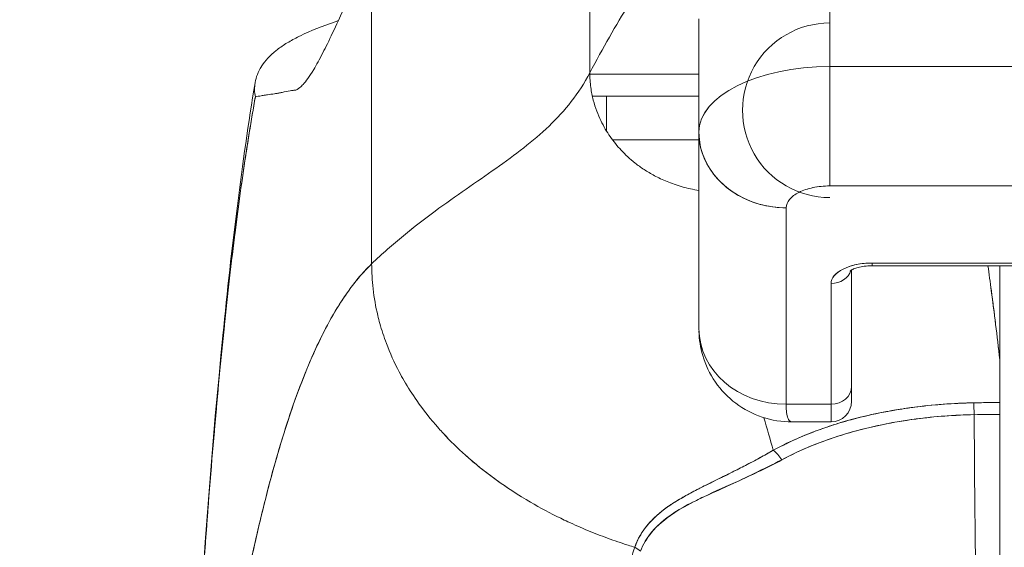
# Model space of a CAD drawing. Header units: inches. Extents: x 16 to 427, y 4 to 276.
# Tile 30 of 111: x 196.872 to 197.761, y 94.316 to 94.792. Entities that reach past the tile are written whole.
import ezdxf

# ---------------------------------------------------------------- set-up
doc = ezdxf.new("R2010")
doc.units = ezdxf.units.IN
doc.header["$LTSCALE"] = 26
doc.header["$MEASUREMENT"] = 0
doc.layers.get('0').update_dxf_attribs({"lineweight": 0})
doc.layers.add('Dimension (ANSI)', color=7, linetype='Continuous', lineweight=5)
doc.layers.add('Visible (ANSI)', color=7, linetype='Continuous', lineweight=5)
doc.styles.add('ROMANS', font='tahoma.ttf')
doc.dimstyles.new('Default (ANSI)', dxfattribs={"dimscale": 26, "dimtxt": 0.07, "dimasz": 0.07, "dimexe": 0.125, "dimexo": 0.0625, "dimgap": 0.031496, "dimtad": 0, "dimtih": 1, "dimtoh": 1, "dimrnd": 1e-08, "dimzin": 0, "dimdsep": 46, "dimtxsty": 'ROMANS', "dimblk": 'Filled-1', "dimcen": 0.09, "dimdle": 0.393701, "dimclrd": 256, "dimclre": 256, "dimclrt": 256, "dimadec": 0, "dimazin": 0, "dimtfac": 0.928571, "dimtofl": 0, "dimtmove": 0, "dimatfit": 3, "dimfxl": 1, "dimtolj": 1, "dimtzin": 0, "dimlwd": -1, "dimlwe": -1, "dimarcsym": 0})

# ---------------------------------------------------------------- blocks, each defined once
blk = doc.blocks.new('Filled-1')
at = {"color": 0}
for p, q in [((0, 0), (-1, 0.17857)), ((-1, 0.17857), (-1, -0.17857)), ((-1, 0), (0, 0)), ((-1, -0.17857), (0, 0))]:
    blk.add_line(p, q, dxfattribs=at)
at = {"color": 0, "flags": 128}
blk.add_lwpolyline([(-1, -0.17857), (0, 0), (-1, 0.17857), (-1, -0.17857)], dxfattribs=at)
at = {"color": 0}
blk.add_solid([(-1, -0.17857), (0, 0), (-1, 0.17857), (-1, -0.17857)], dxfattribs=at)
blk = doc.blocks.new('*D24')
at = {"layer": 'Defpoints', "color": 0, "transparency": 16777216}
for p in [(165.12896, 97.56906), (165.12896, 92.86605), (200.56646, 92.86605)]:
    blk.add_point(p, dxfattribs=at)
at = {"layer": 'Dimension (ANSI)', "transparency": 16777216}
for p, q in [((165.12896, 94.49105), (165.12896, 100.81906)), ((200.56646, 94.49105), (200.56646, 100.81906)), ((166.94896, 97.56906), (174.40474, 97.56906)), ((198.74646, 97.56906), (191.29069, 97.56906))]:
    blk.add_line(p, q, dxfattribs=at)
at = {"layer": 'Dimension (ANSI)', "transparency": 16777216, "xscale": 1.820000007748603, "yscale": 1.820000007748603, "zscale": 1.820000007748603, "rotation": 180}
blk.add_blockref('Filled-1', (165.12896, 97.56906), dxfattribs=at)
at = {"layer": 'Dimension (ANSI)', "transparency": 16777216, "xscale": 1.820000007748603, "yscale": 1.820000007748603, "zscale": 1.820000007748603}
blk.add_blockref('Filled-1', (200.56646, 97.56906), dxfattribs=at)
at = {"layer": 'Dimension (ANSI)', "transparency": 16777216, "insert": (182.84771, 97.56906), "char_height": 1.82, "attachment_point": 5, "style": 'ROMANS'}
blk.add_mtext('\\A1;\\fTahoma|b0|i0;\\H1.8200;35.44\\P\\fTahoma|b0|i0;\\H1.8200;DOOR WIDTH', dxfattribs=at)
blk = doc.blocks.new('*D25')
at = {"layer": 'Defpoints', "color": 0, "transparency": 16777216}
for p in [(201.25596, 97.56906), (200.56646, 92.86605), (201.25596, 91.78442)]:
    blk.add_point(p, dxfattribs=at)
at = {"layer": 'Dimension (ANSI)', "transparency": 16777216}
for p, q in [((200.56646, 94.49105), (200.56646, 100.81906)), ((201.25596, 93.40942), (201.25596, 100.81906)), ((198.74646, 97.56906), (196.92646, 97.56906)), ((203.07596, 97.56906), (204.89596, 97.56906))]:
    blk.add_line(p, q, dxfattribs=at)
at = {"layer": 'Dimension (ANSI)', "transparency": 16777216, "xscale": 1.820000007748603, "yscale": 1.820000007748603, "zscale": 1.820000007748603}
blk.add_blockref('Filled-1', (200.56646, 97.56906), dxfattribs=at)
at = {"layer": 'Dimension (ANSI)', "transparency": 16777216, "xscale": 1.820000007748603, "yscale": 1.820000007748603, "zscale": 1.820000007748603, "rotation": 180}
blk.add_blockref('Filled-1', (201.25596, 97.56906), dxfattribs=at)
at = {"layer": 'Dimension (ANSI)', "transparency": 16777216, "insert": (208.96984, 97.56906), "char_height": 1.82, "attachment_point": 5, "style": 'ROMANS'}
blk.add_mtext('\\A1;(0.69)', dxfattribs=at)

msp = doc.modelspace()

# ---------------------------------------------------------------- linework, layer by layer
at = {"layer": 'Visible (ANSI)'}
for p, q in [((197.38684, 94.74384), (197.38684, 95.1741)), ((197.38684, 95.1741), (197.38684, 94.74384)), ((197.18999, 94.57157), (197.18999, 94.85683)), ((197.18999, 94.85683), (197.18999, 94.57157)), ((197.60337, 94.74937), (197.60337, 94.85166)), ((197.60337, 94.85166), (197.60337, 94.74937)), ((197.48526, 94.7926), (197.48526, 94.69072)), ((197.48526, 94.69072), (197.48526, 94.7926)), ((197.60337, 94.74937), (198.15455, 94.74937)), ((197.60337, 94.74937), (197.60337, 94.64181)), ((198.15456, 94.74937), (197.60337, 94.74937)), ((197.38685, 94.74253), (197.48526, 94.74253)), ((197.48526, 94.74253), (197.38685, 94.74253)), ((197.38911, 94.72285), (197.48526, 94.72285)), ((197.40203, 94.72285), (197.40203, 94.69107)), ((197.5048, 94.72285), (197.5048, 94.72285)), ((197.48526, 94.51315), (197.48526, 94.68972)), ((197.48526, 94.68972), (197.48526, 94.51315)), ((197.60337, 94.64181), (198.15456, 94.64181)), ((198.15455, 94.64181), (197.60337, 94.64181)), ((197.57604, 94.63627), (197.57604, 94.63627)), ((197.564, 94.44496), (197.564, 94.62212)), ((197.564, 94.62212), (197.564, 94.44496)), ((197.83093, 94.57232), (197.64156, 94.57232)), ((197.64156, 94.57232), (197.64156, 94.56984)), ((197.64156, 94.57232), (197.83093, 94.57232)), ((197.64156, 94.56984), (197.64156, 94.57232)), ((197.64156, 94.56984), (197.83093, 94.56984)), ((197.75679, 94.48503), (197.75679, 94.56984)), ((197.75679, 94.56984), (197.75679, 94.48503)), ((197.75692, 94.48286), (197.75692, 94.56984)), ((197.75692, 94.56984), (197.75692, 94.48286)), ((197.62306, 94.46098), (197.62306, 94.56606)), ((197.62306, 94.56606), (197.62306, 94.46098)), ((197.60456, 94.55382), (197.60456, 94.44496)), ((197.60456, 94.44496), (197.60456, 94.55382)), ((197.75692, 94.48286), (197.75692, 94.44654)), ((197.62306, 94.44764), (197.62306, 94.46098)), ((197.564, 94.44496), (197.60456, 94.44496)), ((197.60456, 94.44496), (197.564, 94.44496)), ((197.60456, 94.42914), (197.60456, 94.44496)), ((197.60456, 94.44496), (197.60456, 94.42914)), ((197.74028, 94.44643), (197.74028, 94.44643)), ((197.75692, 94.07704), (197.75692, 94.43583)), ((197.60456, 94.42914), (197.56929, 94.42914)), ((197.52463, 94.3885), (197.52463, 94.38845)), ((197.52463, 94.38845), (197.52463, 94.3885)), ((197.50495, 94.36869), (197.50495, 94.36838))]:
    msp.add_line(p, q, dxfattribs=at)
for centre, radius, start, end in [((197.60337, 94.71), 0.07874, 89.99998, 269.99998), ((197.50495, 94.72285), 0.01969, 31.12103, 31.12769), ((197.60456, 94.44764), 0.0185, 270, 0)]:
    msp.add_arc(centre, radius, start, end, dxfattribs=at)
for centre, major_axis, ratio, start_param, end_param in [((197.60337, 94.69032), (-0.11811, 0), 0.5, 4.712389, 6.283185), ((197.6034, 94.6903), (-0.11814, 0), 0.500025, 4.712617, 6.28299), ((197.87898, 94.74248), (0.63976, -0.00006), 0.000044, 2.233749, 2.448509), ((197.87898, 94.74246), (0.63977, -0.00007), 0.000075, 2.114137, 2.114144), ((197.50495, 94.72285), (0, 0.01969), 0.00001, 1.565063, 1.565244), ((197.50495, 94.72285), (0, -0.01969), 0.00001, 4.706657, 4.706838), ((197.87897, 94.68343), (-0.58071, 0.00005), 0.000044, 5.457402, 5.660713), ((197.564, 94.69031), (-0.07874, 0), 0.866025, 0, 1.570796), ((197.64156, 94.55382), (-0.03701, 0), 0.5, 4.712389, 6.283185), ((197.60456, 94.56984), (0.0185, 0), 0.866025, 4.712389, 6.020454), ((197.60456, 94.56984), (0.0185, 0), 0.866025, 4.712389, 6.020454), ((197.564, 94.51315), (-0.07874, 0), 0.866025, 0, 1.570796), ((197.56401, 94.51315), (0.07873, 0), 0.866146, 3.141613, 4.712375), ((197.72565, 94.48142), (0.03114, 0.00369), 0.780421, 6.190907, 6.279533), ((197.71557, 94.4811), (0.04129, 0.00328), 0.67968, 6.229305, 6.306392), ((197.75665, 93.10173), (-0.00021, -1.68497), 0.000091, 2.494978, 2.531653), ((197.60456, 94.46098), (0.0185, 0), 0.866025, 4.712389, 6.283185), ((197.60456, 94.46098), (0.0185, 0), 0.866025, 4.712389, 6.283185), ((197.75694, 94.0013), (-0.73842, 0), 0.602969, 4.712418, 4.74441), ((197.7333, 94.43029), (-0.00038, 0.02008), 0.025247, 4.980533, 5.636212), ((197.7333, 94.43029), (0.00038, -0.02008), 0.025246, 1.838858, 2.494496), ((197.75692, 94.43052), (0, 0.02008), 0.00001, 0.646622, 1.30271), ((197.75692, 93.99329), (0.74112, 0), 0.597128, 1.570794, 1.602147), ((197.75692, 93.99329), (0.74133, 0), 0.596956, 1.570797, 1.602141), ((197.74431, 94.58183), (0, 0.55118), 0.02, 1.83929, 2.7281), ((197.74431, 94.58183), (0, -0.55118), 0.02, 4.980883, 5.869693), ((197.55233, 94.38799), (-0.00951, 0.01768), 0.499901, 4.830882, 5.460411), ((197.55233, 94.38799), (0.00951, -0.01768), 0.499899, 1.6893, 2.318827), ((197.41937, 94.30272), (0.01865, -0.00744), 0.769724, 1.130256, 1.447596)]:
    msp.add_ellipse(centre, major_axis=major_axis, ratio=ratio, start_param=start_param, end_param=end_param, dxfattribs=at)
for points, knots in [([(197.48526, 94.90483), (197.48526, 94.90483), (197.48446, 94.90359), (197.48296, 94.9013), (197.48146, 94.899), (197.47926, 94.89565), (197.47648, 94.89139), (197.4737, 94.88714), (197.47033, 94.88199), (197.46649, 94.87608), (197.46265, 94.87018), (197.45833, 94.86352), (197.45364, 94.85623), (197.44896, 94.84894), (197.44391, 94.84102), (197.4386, 94.83257), (197.43329, 94.82413), (197.42772, 94.81515), (197.42201, 94.80571), (197.4163, 94.79627), (197.41043, 94.78637), (197.40454, 94.77605), (197.39864, 94.76573), (197.3927, 94.755), (197.38684, 94.74384)], [0, 0, 0, 0, 0.125, 0.125, 0.125, 0.25, 0.25, 0.25, 0.375, 0.375, 0.375, 0.5, 0.5, 0.5, 0.625, 0.625, 0.625, 0.75, 0.75, 0.75, 0.875, 0.875, 0.875, 1, 1, 1, 1]), ([(197.12053, 94.72808), (197.12199, 94.72819), (197.12358, 94.72906), (197.1253, 94.73053), (197.12621, 94.7313), (197.12715, 94.73224), (197.12812, 94.73331), (197.12948, 94.73481), (197.1309, 94.73659), (197.13241, 94.73868), (197.13405, 94.74097), (197.13579, 94.74364), (197.13767, 94.74676), (197.14018, 94.75094), (197.14292, 94.75591), (197.14598, 94.76185), (197.14729, 94.7644), (197.14865, 94.76712), (197.15009, 94.77003), (197.15308, 94.7761), (197.15635, 94.78299), (197.15998, 94.79086), (197.16124, 94.79358), (197.16254, 94.79642), (197.16389, 94.79938), (197.16486, 94.80153), (197.16587, 94.80375), (197.1669, 94.80603), (197.16932, 94.8114), (197.17189, 94.81714), (197.17461, 94.8232), (197.17637, 94.82711), (197.17819, 94.83114), (197.18007, 94.8353), (197.18319, 94.84217), (197.18649, 94.84937), (197.18999, 94.85683)], [0, 0, 0, 0, 0.13127, 0.13127, 0.13127, 0.2, 0.2, 0.2, 0.295706, 0.295706, 0.295706, 0.4, 0.4, 0.4, 0.539952, 0.539952, 0.539952, 0.6, 0.6, 0.6, 0.725303, 0.725303, 0.725303, 0.768562, 0.768562, 0.768562, 0.8, 0.8, 0.8, 0.873831, 0.873831, 0.873831, 0.921366, 0.921366, 0.921366, 1, 1, 1, 1]), ([(197.15993, 94.79076), (197.15901, 94.79046), (197.15809, 94.79015), (197.15718, 94.78985), (197.14543, 94.78593), (197.13485, 94.78172), (197.12565, 94.77722), (197.12474, 94.77678), (197.12385, 94.77633), (197.12297, 94.77588), (197.11929, 94.77401), (197.11585, 94.77209), (197.11267, 94.77011), (197.1094, 94.76808), (197.1064, 94.76599), (197.10369, 94.76384), (197.09816, 94.75944), (197.09385, 94.75478), (197.09074, 94.74995), (197.09067, 94.74983), (197.09059, 94.74971), (197.09052, 94.74959), (197.08751, 94.74481), (197.08568, 94.73985), (197.08485, 94.73509), (197.08405, 94.73051), (197.0842, 94.72612), (197.08509, 94.7223)], [0.7009257, 0.7009257, 0.7009257, 0.7009257, 0.7059933, 0.7059933, 0.7059933, 0.7713333, 0.7713333, 0.7713333, 0.7777778, 0.7777778, 0.7777778, 0.804681, 0.804681, 0.804681, 0.8323648, 0.8323648, 0.8323648, 0.8888889, 0.8888889, 0.8888889, 0.8902659, 0.8902659, 0.8902659, 0.9461063, 0.9461063, 0.9461063, 1, 1, 1, 1]), ([(197.38684, 94.74384), (197.38189, 94.73441), (197.37628, 94.72585), (197.37012, 94.71793), (197.36396, 94.71), (197.35723, 94.7027), (197.35004, 94.69581), (197.34285, 94.68892), (197.3352, 94.68244), (197.32716, 94.67614), (197.31913, 94.66984), (197.31072, 94.66373), (197.30203, 94.6576), (197.29334, 94.65147), (197.28436, 94.64532), (197.2752, 94.63895), (197.26603, 94.63259), (197.25667, 94.62602), (197.24721, 94.61906), (197.23775, 94.61211), (197.22819, 94.60477), (197.21862, 94.5969), (197.20906, 94.58903), (197.19948, 94.58063), (197.18999, 94.57157)], [0, 0, 0, 0, 0.125, 0.125, 0.125, 0.25, 0.25, 0.25, 0.375, 0.375, 0.375, 0.5, 0.5, 0.5, 0.625, 0.625, 0.625, 0.75, 0.75, 0.75, 0.875001, 0.875001, 0.875001, 1, 1, 1, 1]), ([(197.18999, 94.57157), (197.19948, 94.58063), (197.20905, 94.58903), (197.21861, 94.59689), (197.22818, 94.60476), (197.23774, 94.6121), (197.2472, 94.61906), (197.25666, 94.62601), (197.26602, 94.63259), (197.27519, 94.63895), (197.28436, 94.64531), (197.29333, 94.65146), (197.30203, 94.6576), (197.31072, 94.66373), (197.31913, 94.66984), (197.32716, 94.67614), (197.33519, 94.68244), (197.34285, 94.68892), (197.35004, 94.69581), (197.35723, 94.7027), (197.36395, 94.71), (197.37012, 94.71793), (197.37628, 94.72585), (197.38189, 94.73441), (197.38684, 94.74384)], [0, 0, 0, 0, 0.124961, 0.124961, 0.124961, 0.249967, 0.249967, 0.249967, 0.374972, 0.374972, 0.374972, 0.499978, 0.499978, 0.499978, 0.624983, 0.624983, 0.624983, 0.749989, 0.749989, 0.749989, 0.874994, 0.874994, 0.874994, 1, 1, 1, 1]), ([(197.38684, 94.74384), (197.38684, 94.73915), (197.38716, 94.73477), (197.38772, 94.73067), (197.38827, 94.72658), (197.38906, 94.72277), (197.38997, 94.71922), (197.39089, 94.71568), (197.39194, 94.71239), (197.39308, 94.70931), (197.39423, 94.70624), (197.39546, 94.70338), (197.39676, 94.70069), (197.39805, 94.698), (197.3994, 94.69548), (197.40081, 94.69309), (197.40221, 94.6907), (197.40367, 94.68843), (197.40519, 94.68625), (197.40671, 94.68407), (197.40828, 94.68198), (197.40993, 94.67994), (197.41158, 94.6779), (197.41332, 94.67592), (197.41515, 94.67396), (197.41699, 94.672), (197.41894, 94.67007), (197.42103, 94.66814), (197.42312, 94.66622), (197.42536, 94.66431), (197.4278, 94.66239), (197.42901, 94.66144), (197.43028, 94.66048), (197.4316, 94.65952), (197.43292, 94.65857), (197.4343, 94.65762), (197.43574, 94.65667), (197.43718, 94.65572), (197.43869, 94.65478), (197.44026, 94.65384), (197.44183, 94.6529), (197.44348, 94.65197), (197.4452, 94.65105), (197.44692, 94.65013), (197.44872, 94.64922), (197.45061, 94.64833), (197.45249, 94.64744), (197.45446, 94.64656), (197.45653, 94.64572), (197.45859, 94.64487), (197.46075, 94.64406), (197.463, 94.64328), (197.46526, 94.6425), (197.46762, 94.64176), (197.47008, 94.64107), (197.47255, 94.64037), (197.47512, 94.63973), (197.47781, 94.63915), (197.48021, 94.63863), (197.48269, 94.63817), (197.48526, 94.63777)], [0, 0, 0, 0, 0.0625, 0.0625, 0.0625, 0.125, 0.125, 0.125, 0.1875, 0.1875, 0.1875, 0.25, 0.25, 0.25, 0.3125, 0.3125, 0.3125, 0.375, 0.375, 0.375, 0.4375, 0.4375, 0.4375, 0.5, 0.5, 0.5, 0.5625, 0.5625, 0.5625, 0.625, 0.625, 0.625, 0.65625, 0.65625, 0.65625, 0.6875, 0.6875, 0.6875, 0.71875, 0.71875, 0.71875, 0.75, 0.75, 0.75, 0.78125, 0.78125, 0.78125, 0.8125, 0.8125, 0.8125, 0.84375, 0.84375, 0.84375, 0.875, 0.875, 0.875, 0.90625, 0.90625, 0.90625, 0.9341736, 0.9341736, 0.9341736, 0.9341736]), ([(197.01557, 93.86899), (197.02474, 94.09801), (197.03679, 94.31651), (197.06368, 94.58708), (197.07292, 94.66297), (197.0848, 94.7348)], [0, 0, 0, 0, 1.849259, 1.849259, 2.628416, 2.628416, 2.628416, 2.628416]), ([(197.08509, 94.7223), (197.08668, 94.72246), (197.08844, 94.72278), (197.09039, 94.72313), (197.09147, 94.72332), (197.0926, 94.72352), (197.09378, 94.7237), (197.09395, 94.72372), (197.09411, 94.72375), (197.09428, 94.72377), (197.09488, 94.72386), (197.0955, 94.72394), (197.09614, 94.72402), (197.09805, 94.72427), (197.10011, 94.72453), (197.10233, 94.72489), (197.10332, 94.72505), (197.10433, 94.72523), (197.10539, 94.72543), (197.10565, 94.72548), (197.10591, 94.72553), (197.10617, 94.72558), (197.10713, 94.72577), (197.10811, 94.72597), (197.10912, 94.72618), (197.11145, 94.72667), (197.11392, 94.72719), (197.11654, 94.72759), (197.11736, 94.72772), (197.11821, 94.72783), (197.11906, 94.72793), (197.11955, 94.72799), (197.12004, 94.72804), (197.12053, 94.72808)], [0, 0, 0, 0, 0.215172, 0.215172, 0.215172, 0.333333, 0.333333, 0.333333, 0.349511, 0.349511, 0.349511, 0.409038, 0.409038, 0.409038, 0.587512, 0.587512, 0.587512, 0.666667, 0.666667, 0.666667, 0.686219, 0.686219, 0.686219, 0.756792, 0.756792, 0.756792, 0.91937, 0.91937, 0.91937, 0.970836, 0.970836, 0.970836, 1, 1, 1, 1]), ([(197.01557, 93.86898), (197.0176, 93.9198), (197.01974, 93.9686), (197.02198, 94.01538), (197.02421, 94.06216), (197.02655, 94.10691), (197.02898, 94.14966), (197.03142, 94.19241), (197.03395, 94.23316), (197.03659, 94.27193), (197.03923, 94.3107), (197.04196, 94.34751), (197.0448, 94.3824), (197.04763, 94.41728), (197.05057, 94.45026), (197.0536, 94.48138), (197.05664, 94.51251), (197.05977, 94.54179), (197.063, 94.5693), (197.06624, 94.59682), (197.06957, 94.62257), (197.07301, 94.64664), (197.07644, 94.67072), (197.07998, 94.69312), (197.08361, 94.71393), (197.0841, 94.71675), (197.08459, 94.71954), (197.08509, 94.7223)], [0, 0, 0, 0, 0.122921, 0.122921, 0.122921, 0.245842, 0.245842, 0.245842, 0.368763, 0.368763, 0.368763, 0.491684, 0.491684, 0.491684, 0.614605, 0.614605, 0.614605, 0.737526, 0.737526, 0.737526, 0.860447, 0.860447, 0.860447, 0.983368, 0.983368, 0.983368, 1, 1, 1, 1]), ([(197.08509, 94.7223), (197.0813, 94.70121), (197.07762, 94.67845), (197.07405, 94.6539), (197.07048, 94.62935), (197.06701, 94.60302), (197.06366, 94.57481), (197.0603, 94.5466), (197.05705, 94.51651), (197.0539, 94.48445), (197.05076, 94.45239), (197.04772, 94.41835), (197.04479, 94.38227), (197.04185, 94.34618), (197.03903, 94.30805), (197.03631, 94.26781), (197.03359, 94.22757), (197.03098, 94.18522), (197.02848, 94.14072), (197.02597, 94.09623), (197.02358, 94.04958), (197.02128, 94.00077), (197.0193, 93.95846), (197.01739, 93.91453), (197.01557, 93.86898)], [0, 0, 0, 0, 0.127116, 0.127116, 0.127116, 0.254233, 0.254233, 0.254233, 0.381349, 0.381349, 0.381349, 0.508466, 0.508466, 0.508466, 0.635582, 0.635582, 0.635582, 0.762699, 0.762699, 0.762699, 0.889815, 0.889815, 0.889815, 1, 1, 1, 1]), ([(197.39615, 94.72285), (197.39669, 94.72285), (197.39722, 94.72284), (197.39772, 94.72285), (197.39772, 94.72285), (197.39773, 94.72285), (197.39774, 94.72285)], [0.5664779, 0.5664779, 0.5664779, 0.5664779, 0.6666667, 0.6666667, 0.6666667, 0.6683871, 0.6683871, 0.6683871, 0.6683871]), ([(197.564, 94.62212), (197.55575, 94.62212), (197.54749, 94.62326), (197.53965, 94.62547), (197.53181, 94.62768), (197.52437, 94.63096), (197.5177, 94.63516), (197.51103, 94.63936), (197.50513, 94.64447), (197.50029, 94.65025), (197.49544, 94.65602), (197.49166, 94.66246), (197.48911, 94.66925), (197.48657, 94.67603), (197.48526, 94.68317), (197.48526, 94.69032)], [0, 0, 0, 0, 0.2, 0.2, 0.2, 0.4, 0.4, 0.4, 0.6, 0.6, 0.6, 0.8, 0.8, 0.8, 1, 1, 1, 1]), ([(197.564, 94.62212), (197.56411, 94.62485), (197.56509, 94.62736), (197.56705, 94.6297), (197.569, 94.63204), (197.57192, 94.63422), (197.57556, 94.63604), (197.5792, 94.63786), (197.58356, 94.63932), (197.58824, 94.64029), (197.59293, 94.64127), (197.59792, 94.64176), (197.60337, 94.64181)], [0, 0, 0, 0, 0.25, 0.25, 0.25, 0.5, 0.5, 0.5, 0.75, 0.75, 0.75, 1, 1, 1, 1]), ([(197.60337, 94.64181), (197.59815, 94.64181), (197.59297, 94.64128), (197.58822, 94.64029), (197.58348, 94.6393), (197.57918, 94.63784), (197.57557, 94.63604), (197.57196, 94.63424), (197.56904, 94.63208), (197.56706, 94.62971), (197.56507, 94.62733), (197.56401, 94.62474), (197.564, 94.62212)], [0, 0, 0, 0, 0.25, 0.25, 0.25, 0.5, 0.5, 0.5, 0.75, 0.75, 0.75, 1, 1, 1, 1]), ([(197.18999, 94.57157), (197.18522, 94.56701), (197.18052, 94.56188), (197.17589, 94.55615), (197.17126, 94.55042), (197.1667, 94.54408), (197.16222, 94.53712), (197.15774, 94.53016), (197.15332, 94.52257), (197.14898, 94.51433), (197.14464, 94.50609), (197.14037, 94.49721), (197.13618, 94.48765), (197.13198, 94.47809), (197.12786, 94.46787), (197.1238, 94.45695), (197.11975, 94.44603), (197.11577, 94.43443), (197.11186, 94.42212), (197.10795, 94.40981), (197.10412, 94.39679), (197.10035, 94.38306), (197.09659, 94.36932), (197.09289, 94.35487), (197.08927, 94.33968), (197.08565, 94.3245), (197.0821, 94.30859), (197.07862, 94.29193), (197.07515, 94.27528), (197.07174, 94.2579), (197.06841, 94.23977), (197.06508, 94.22164), (197.06181, 94.20277), (197.05863, 94.18316), (197.05544, 94.16356), (197.05232, 94.14321), (197.04927, 94.12213), (197.04623, 94.10105), (197.04326, 94.07924), (197.04035, 94.0567), (197.03745, 94.03417), (197.03462, 94.01091), (197.03187, 93.98695), (197.02911, 93.96298), (197.02642, 93.93831), (197.02381, 93.91296), (197.02234, 93.89873), (197.0209, 93.88428), (197.01948, 93.86962)], [0, 0, 0, 0, 0.06426, 0.06426, 0.06426, 0.128523, 0.128523, 0.128523, 0.192785, 0.192785, 0.192785, 0.257047, 0.257047, 0.257047, 0.321309, 0.321309, 0.321309, 0.385571, 0.385571, 0.385571, 0.449834, 0.449834, 0.449834, 0.514096, 0.514096, 0.514096, 0.578358, 0.578358, 0.578358, 0.64262, 0.64262, 0.64262, 0.706882, 0.706882, 0.706882, 0.771145, 0.771145, 0.771145, 0.835407, 0.835407, 0.835407, 0.899669, 0.899669, 0.899669, 0.963931, 0.963931, 0.963931, 1, 1, 1, 1]), ([(197.01948, 93.86962), (197.0244, 93.92042), (197.0296, 93.96868), (197.03507, 94.01424), (197.04055, 94.0598), (197.04629, 94.10265), (197.05231, 94.14272), (197.05832, 94.18278), (197.06461, 94.22006), (197.07117, 94.25453), (197.07773, 94.289), (197.08456, 94.32068), (197.09167, 94.34959), (197.09878, 94.3785), (197.10615, 94.40466), (197.1138, 94.42816), (197.12145, 94.45165), (197.12937, 94.47248), (197.13757, 94.49079), (197.14576, 94.50909), (197.15423, 94.52487), (197.16297, 94.53827), (197.1717, 94.55168), (197.18071, 94.56271), (197.18999, 94.57157)], [0, 0, 0, 0, 0.125007, 0.125007, 0.125007, 0.250015, 0.250015, 0.250015, 0.375022, 0.375022, 0.375022, 0.50003, 0.50003, 0.50003, 0.625037, 0.625037, 0.625037, 0.750045, 0.750045, 0.750045, 0.875052, 0.875052, 0.875052, 1, 1, 1, 1]), ([(197.18999, 94.57157), (197.18999, 94.56423), (197.19041, 94.55669), (197.19128, 94.54909), (197.19219, 94.5411), (197.19361, 94.53304), (197.19552, 94.52505), (197.1961, 94.52266), (197.19671, 94.52028), (197.19737, 94.51791), (197.19906, 94.51184), (197.20103, 94.50583), (197.20326, 94.49989), (197.20655, 94.49116), (197.21042, 94.48258), (197.21487, 94.47416), (197.21629, 94.47148), (197.21777, 94.46881), (197.2193, 94.46616), (197.22278, 94.46015), (197.22655, 94.45423), (197.23061, 94.44842), (197.23663, 94.43978), (197.24328, 94.43137), (197.25052, 94.42324), (197.2519, 94.4217), (197.2533, 94.42016), (197.25472, 94.41863), (197.26093, 94.41196), (197.26753, 94.40549), (197.27452, 94.39923), (197.27885, 94.39535), (197.28333, 94.39154), (197.28795, 94.38782), (197.29257, 94.38411), (197.29733, 94.38047), (197.30224, 94.37693), (197.30717, 94.37337), (197.31224, 94.36989), (197.31744, 94.36652), (197.32262, 94.36316), (197.32793, 94.35989), (197.33336, 94.35673), (197.34211, 94.35163), (197.35118, 94.34679), (197.36055, 94.34222), (197.36274, 94.34116), (197.36493, 94.34011), (197.36715, 94.33908), (197.37295, 94.33638), (197.37885, 94.33378), (197.38484, 94.3313), (197.39079, 94.32884), (197.39683, 94.32649), (197.40293, 94.32426), (197.409, 94.32203), (197.41514, 94.31993), (197.42133, 94.31794), (197.42333, 94.3173), (197.42534, 94.31667), (197.42735, 94.31606)], [0, 0, 0, 0, 0.070424, 0.070424, 0.070424, 0.144534, 0.144534, 0.144534, 0.166667, 0.166667, 0.166667, 0.223343, 0.223343, 0.223343, 0.306734, 0.306734, 0.306734, 0.333333, 0.333333, 0.333333, 0.393545, 0.393545, 0.393545, 0.482972, 0.482972, 0.482972, 0.5, 0.5, 0.5, 0.574383, 0.574383, 0.574383, 0.620537, 0.620537, 0.620537, 0.666667, 0.666667, 0.666667, 0.713018, 0.713018, 0.713018, 0.759127, 0.759127, 0.759127, 0.833333, 0.833333, 0.833333, 0.850626, 0.850626, 0.850626, 0.895889, 0.895889, 0.895889, 0.940848, 0.940848, 0.940848, 0.985537, 0.985537, 0.985537, 1, 1, 1, 1]), ([(197.42735, 94.31606), (197.42534, 94.31667), (197.42333, 94.3173), (197.42133, 94.31794), (197.41514, 94.31993), (197.409, 94.32204), (197.40293, 94.32426), (197.39683, 94.32649), (197.39079, 94.32884), (197.38484, 94.3313), (197.37885, 94.33378), (197.37295, 94.33638), (197.36715, 94.33908), (197.36493, 94.34011), (197.36273, 94.34116), (197.36054, 94.34223), (197.35118, 94.34679), (197.34211, 94.35163), (197.33336, 94.35673), (197.32248, 94.36307), (197.3121, 94.36981), (197.30228, 94.3769), (197.29245, 94.384), (197.2832, 94.39145), (197.27452, 94.39923), (197.26754, 94.40549), (197.26093, 94.41195), (197.25473, 94.41862), (197.2533, 94.42015), (197.2519, 94.42169), (197.25052, 94.42324), (197.24328, 94.43137), (197.23663, 94.43978), (197.23061, 94.44842), (197.22655, 94.45423), (197.22278, 94.46015), (197.21931, 94.46615), (197.21777, 94.46881), (197.21629, 94.47148), (197.21487, 94.47416), (197.21042, 94.48258), (197.20656, 94.49116), (197.20326, 94.49989), (197.20103, 94.50581), (197.19907, 94.5118), (197.19739, 94.51786), (197.19672, 94.52025), (197.1961, 94.52265), (197.19552, 94.52505), (197.19361, 94.53304), (197.19219, 94.5411), (197.19128, 94.54909), (197.19041, 94.55669), (197.18999, 94.56422), (197.18999, 94.57157)], [0, 0, 0, 0, 0.014459, 0.014459, 0.014459, 0.059137, 0.059137, 0.059137, 0.104088, 0.104088, 0.104088, 0.149345, 0.149345, 0.149345, 0.166667, 0.166667, 0.166667, 0.24084, 0.24084, 0.24084, 0.33319, 0.33319, 0.33319, 0.425633, 0.425633, 0.425633, 0.5, 0.5, 0.5, 0.517058, 0.517058, 0.517058, 0.606462, 0.606462, 0.606462, 0.666667, 0.666667, 0.666667, 0.693307, 0.693307, 0.693307, 0.776791, 0.776791, 0.776791, 0.833333, 0.833333, 0.833333, 0.855634, 0.855634, 0.855634, 0.929684, 0.929684, 0.929684, 1, 1, 1, 1]), ([(197.64156, 94.57232), (197.6365, 94.57229), (197.63184, 94.57183), (197.62742, 94.57092), (197.62301, 94.57), (197.61885, 94.56863), (197.61539, 94.5669), (197.61193, 94.56517), (197.60919, 94.56309), (197.60736, 94.56088), (197.60553, 94.55867), (197.60462, 94.55635), (197.60456, 94.55382)], [0, 0, 0, 0, 0.25, 0.25, 0.25, 0.5, 0.5, 0.5, 0.75, 0.75, 0.75, 1, 1, 1, 1]), ([(197.62155, 94.56503), (197.62155, 94.56503), (197.62156, 94.56505), (197.62172, 94.56519), (197.62204, 94.56545), (197.62313, 94.56611), (197.62392, 94.56653), (197.62602, 94.56741), (197.62737, 94.56788), (197.63058, 94.56873), (197.63248, 94.56911), (197.63665, 94.56967), (197.63894, 94.56983), (197.64134, 94.56984), (197.64145, 94.56984), (197.64156, 94.56984)], [3.601073, 3.601073, 3.601073, 3.601073, 3.653683, 3.653683, 3.828025, 3.828025, 4.013889, 4.013889, 4.222184, 4.222184, 4.453581, 4.453581, 4.701575, 4.701575, 4.713492, 4.713492, 4.713492, 4.713492]), ([(197.74608, 94.56984), (197.7471, 94.56252), (197.74813, 94.55502), (197.74914, 94.54736), (197.74983, 94.54219), (197.75052, 94.53695), (197.75119, 94.53164), (197.75181, 94.52682), (197.75242, 94.52193), (197.75303, 94.51699), (197.75431, 94.5066), (197.75557, 94.49594), (197.75679, 94.48503)], [0.0738382, 0.0738382, 0.0738382, 0.0738382, 0.3333333, 0.3333333, 0.3333333, 0.5081485, 0.5081485, 0.5081485, 0.6666667, 0.6666667, 0.6666667, 1, 1, 1, 1]), ([(197.74609, 94.56984), (197.74712, 94.56252), (197.74814, 94.55504), (197.74915, 94.54738), (197.75045, 94.53755), (197.75174, 94.52743), (197.75301, 94.51704), (197.75429, 94.50665), (197.75555, 94.49598), (197.75679, 94.48503)], [0.073882, 0.073882, 0.073882, 0.073882, 0.3333333, 0.3333333, 0.3333333, 0.6666667, 0.6666667, 0.6666667, 1, 1, 1, 1]), ([(197.56928, 94.42914), (197.56027, 94.42913), (197.55103, 94.43056), (197.53388, 94.43623), (197.52572, 94.44048), (197.51146, 94.45118), (197.50516, 94.45774), (197.49507, 94.47233), (197.49117, 94.48055), (197.48663, 94.49612), (197.48551, 94.50348), (197.48531, 94.51077)], [0, 0, 0, 0, 0.0703714, 0.0703714, 0.1392192, 0.1392192, 0.2073466, 0.2073466, 0.2755269, 0.2755269, 0.3320366, 0.3320366, 0.3320366, 0.3320366]), ([(197.62306, 94.46098), (197.62306, 94.45567), (197.62306, 94.45196), (197.62306, 94.44982), (197.62306, 94.44839), (197.62306, 94.44766), (197.62306, 94.44765)], [0, 0, 0, 0, 0.2, 0.2, 0.2, 0.3335931, 0.3335931, 0.3335931, 0.3335931]), ([(197.7333, 94.44631), (197.73054, 94.44626), (197.72778, 94.44618), (197.72503, 94.44608), (197.70876, 94.44549), (197.69269, 94.44413), (197.67689, 94.44198), (197.674, 94.44159), (197.67111, 94.44116), (197.66824, 94.44072), (197.656, 94.43882), (197.64391, 94.43643), (197.63218, 94.43357), (197.62357, 94.43147), (197.61515, 94.42911), (197.60698, 94.42649), (197.60152, 94.42475), (197.59617, 94.42288), (197.59092, 94.4209), (197.57761, 94.41588), (197.5649, 94.41011), (197.55234, 94.4035)], [0, 0, 0, 0, 0.041691, 0.041691, 0.041691, 0.288189, 0.288189, 0.288189, 0.333333, 0.333333, 0.333333, 0.525455, 0.525455, 0.525455, 0.666667, 0.666667, 0.666667, 0.761007, 0.761007, 0.761007, 1, 1, 1, 1]), ([(197.7333, 94.44631), (197.71472, 94.44595), (197.69635, 94.44457), (197.67846, 94.44219), (197.67454, 94.44167), (197.67063, 94.4411), (197.66676, 94.44049), (197.64712, 94.43736), (197.62817, 94.43302), (197.6104, 94.42756), (197.60868, 94.42703), (197.60697, 94.42649), (197.60527, 94.42595), (197.58603, 94.41973), (197.56825, 94.41218), (197.55234, 94.4035)], [0, 0, 0, 0, 0.27332, 0.27332, 0.27332, 0.333333, 0.333333, 0.333333, 0.637277, 0.637277, 0.637277, 0.666667, 0.666667, 0.666667, 1, 1, 1, 1]), ([(197.56929, 94.42914), (197.56919, 94.42914), (197.5691, 94.42914), (197.56901, 94.42915), (197.56735, 94.42929), (197.56612, 94.43074), (197.56528, 94.43341), (197.56445, 94.43608), (197.56402, 94.43998), (197.564, 94.44496)], [0.6573939, 0.6573939, 0.6573939, 0.6573939, 0.6666667, 0.6666667, 0.6666667, 0.8333333, 0.8333333, 0.8333333, 0.9999881, 0.9999881, 0.9999881, 0.9999881]), ([(197.564, 94.44496), (197.564, 94.44291), (197.56408, 94.44099), (197.56423, 94.43927), (197.56444, 94.43698), (197.56479, 94.43503), (197.56527, 94.43349), (197.56553, 94.43263), (197.56583, 94.4319), (197.56617, 94.43129), (197.56692, 94.42997), (197.56784, 94.42926), (197.56897, 94.42915), (197.56907, 94.42914), (197.56918, 94.42913), (197.56928, 94.42914)], [0.0000479, 0.0000479, 0.0000479, 0.0000479, 0.0715294, 0.0715294, 0.0715294, 0.1666667, 0.1666667, 0.1666667, 0.2191087, 0.2191087, 0.2191087, 0.3333333, 0.3333333, 0.3333333, 0.3436625, 0.3436625, 0.3436625, 0.3436625]), ([(197.75692, 94.44654), (197.75525, 94.44654), (197.75359, 94.44654), (197.75193, 94.44653), (197.74572, 94.4465), (197.73951, 94.44643), (197.7333, 94.44631)], [0, 0, 0, 0, 0.211211, 0.211211, 0.211211, 1, 1, 1, 1]), ([(197.75692, 94.44654), (197.75692, 94.44564), (197.75692, 94.44464), (197.75692, 94.44355), (197.75692, 94.44246), (197.75692, 94.44127), (197.75692, 94.43999), (197.75692, 94.4387), (197.75692, 94.43732), (197.75692, 94.43583)], [0, 0, 0, 0, 0.333333, 0.333333, 0.333333, 0.666667, 0.666667, 0.666667, 1, 1, 1, 1]), ([(197.55998, 94.3948), (197.57691, 94.40396), (197.59572, 94.41164), (197.61571, 94.41774), (197.63645, 94.42407), (197.65844, 94.42871), (197.68104, 94.43169), (197.69834, 94.43397), (197.716, 94.43528), (197.73369, 94.43562)], [0, 0, 0, 0, 0.353142, 0.353142, 0.353142, 0.719555, 0.719555, 0.719555, 1, 1, 1, 1]), ([(197.55998, 94.3948), (197.57534, 94.40314), (197.59229, 94.41027), (197.61072, 94.41618), (197.62915, 94.42208), (197.64906, 94.42678), (197.66971, 94.43005), (197.69037, 94.43332), (197.71176, 94.43515), (197.73369, 94.43562)], [0, 0, 0, 0, 0.333333, 0.333333, 0.333333, 0.666667, 0.666667, 0.666667, 1, 1, 1, 1]), ([(197.75692, 94.43583), (197.75692, 94.40426), (197.75692, 94.37392), (197.75692, 94.34452), (197.75692, 94.31511), (197.75692, 94.28664), (197.75692, 94.25998), (197.75692, 94.23331), (197.75692, 94.20846), (197.75692, 94.18565), (197.75692, 94.16283), (197.75692, 94.14207), (197.75692, 94.1239), (197.75692, 94.10574), (197.75692, 94.09017), (197.75692, 94.07702)], [0, 0, 0, 0, 0.2, 0.2, 0.2, 0.4, 0.4, 0.4, 0.6, 0.6, 0.6, 0.8, 0.8, 0.8, 1, 1, 1, 1]), ([(197.55234, 94.4035), (197.54826, 94.40116), (197.54424, 94.39892), (197.54029, 94.39677), (197.53586, 94.39436), (197.53151, 94.39206), (197.52725, 94.38986), (197.52322, 94.38776), (197.51927, 94.38576), (197.51543, 94.38383), (197.515, 94.38362), (197.51458, 94.3834), (197.51415, 94.38319), (197.50951, 94.38087), (197.50501, 94.37866), (197.50067, 94.37653), (197.49584, 94.37415), (197.49121, 94.37186), (197.48678, 94.36962), (197.48574, 94.3691), (197.48472, 94.36858), (197.48371, 94.36806), (197.4797, 94.36601), (197.47587, 94.36398), (197.47223, 94.36193), (197.47015, 94.36077), (197.46813, 94.3596), (197.46618, 94.35842), (197.46334, 94.35671), (197.46063, 94.35498), (197.45807, 94.3532), (197.45759, 94.35287), (197.45712, 94.35253), (197.45665, 94.3522), (197.45, 94.34745), (197.44435, 94.34239), (197.43958, 94.33681), (197.43947, 94.33668), (197.43936, 94.33655), (197.43925, 94.33643), (197.43408, 94.3303), (197.42996, 94.32356), (197.42735, 94.31606)], [0, 0, 0, 0, 0.062727, 0.062727, 0.062727, 0.133158, 0.133158, 0.133158, 0.2, 0.2, 0.2, 0.2074, 0.2074, 0.2074, 0.288525, 0.288525, 0.288525, 0.378924, 0.378924, 0.378924, 0.4, 0.4, 0.4, 0.483407, 0.483407, 0.483407, 0.530937, 0.530937, 0.530937, 0.6, 0.6, 0.6, 0.612912, 0.612912, 0.612912, 0.795849, 0.795849, 0.795849, 0.8, 0.8, 0.8, 1, 1, 1, 1]), ([(197.55234, 94.4035), (197.53959, 94.39609), (197.52735, 94.38975), (197.51594, 94.38406), (197.51275, 94.38247), (197.50962, 94.38093), (197.50656, 94.37943), (197.49862, 94.37554), (197.49116, 94.37191), (197.48419, 94.36834), (197.47886, 94.36562), (197.47382, 94.36293), (197.46913, 94.36018), (197.46481, 94.35765), (197.46076, 94.35509), (197.45701, 94.35243), (197.45136, 94.34842), (197.44641, 94.34419), (197.44221, 94.33974), (197.4404, 94.33783), (197.43873, 94.33587), (197.4372, 94.33387), (197.43283, 94.32817), (197.42959, 94.32216), (197.42735, 94.31606)], [0, 0, 0, 0, 0.195442, 0.195442, 0.195442, 0.25, 0.25, 0.25, 0.391676, 0.391676, 0.391676, 0.5, 0.5, 0.5, 0.599609, 0.599609, 0.599609, 0.75, 0.75, 0.75, 0.814803, 0.814803, 0.814803, 1, 1, 1, 1]), ([(197.43251, 94.31253), (197.43492, 94.31866), (197.43834, 94.32424), (197.44253, 94.32931), (197.44796, 94.33586), (197.45469, 94.34155), (197.46235, 94.34663), (197.46869, 94.35083), (197.47568, 94.35462), (197.48305, 94.35838), (197.48521, 94.35948), (197.48741, 94.36056), (197.48964, 94.36163), (197.49996, 94.36659), (197.51093, 94.37131), (197.52219, 94.37637), (197.53454, 94.38194), (197.54725, 94.38792), (197.55998, 94.3948)], [0, 0, 0, 0, 0.148428, 0.148428, 0.148428, 0.340764, 0.340764, 0.340764, 0.5, 0.5, 0.5, 0.546721, 0.546721, 0.546721, 0.762825, 0.762825, 0.762825, 1, 1, 1, 1]), ([(197.43251, 94.31253), (197.43572, 94.32066), (197.44072, 94.32829), (197.44785, 94.33528), (197.45497, 94.34227), (197.46424, 94.34864), (197.47535, 94.35451), (197.48646, 94.36039), (197.49941, 94.36576), (197.51355, 94.37228), (197.52769, 94.37881), (197.54302, 94.38648), (197.55998, 94.3948)], [0, 0, 0, 0, 0.25, 0.25, 0.25, 0.5, 0.5, 0.5, 0.75, 0.75, 0.75, 1, 1, 1, 1]), ([(197.42735, 94.31606), (197.42483, 94.3097), (197.4237, 94.30252), (197.42393, 94.29438), (197.42416, 94.28623), (197.42574, 94.27714), (197.42901, 94.26725), (197.42916, 94.26681), (197.4293, 94.26638), (197.42946, 94.26593), (197.43273, 94.25642), (197.43755, 94.24621), (197.44376, 94.23557), (197.44459, 94.23415), (197.44544, 94.23273), (197.44632, 94.2313), (197.45165, 94.22259), (197.45792, 94.21364), (197.46517, 94.20459), (197.46608, 94.20344), (197.46702, 94.2023), (197.46796, 94.20115), (197.4697, 94.19904), (197.47148, 94.19694), (197.47332, 94.19483), (197.48172, 94.18517), (197.49125, 94.17545), (197.50187, 94.16587), (197.50219, 94.16558), (197.5025, 94.1653), (197.50282, 94.16501), (197.51195, 94.15683), (197.52187, 94.14876), (197.53284, 94.14081), (197.53344, 94.14038), (197.53404, 94.13994), (197.53464, 94.13951), (197.53837, 94.13684), (197.54223, 94.13418), (197.5462, 94.13154), (197.55129, 94.12816), (197.55657, 94.12481), (197.56201, 94.12153), (197.57086, 94.1162), (197.58012, 94.11105), (197.58955, 94.10627), (197.59351, 94.10426), (197.59749, 94.10232), (197.60148, 94.10046), (197.60598, 94.09836), (197.61048, 94.09636), (197.61498, 94.09445), (197.6299, 94.08813), (197.64481, 94.08284), (197.65885, 94.07838)], [0, 0, 0, 0, 0.125, 0.125, 0.125, 0.25, 0.25, 0.25, 0.255535, 0.255535, 0.255535, 0.375, 0.375, 0.375, 0.39094, 0.39094, 0.39094, 0.487767, 0.487767, 0.487767, 0.5, 0.5, 0.5, 0.522422, 0.522422, 0.522422, 0.625, 0.625, 0.625, 0.628055, 0.628055, 0.628055, 0.715688, 0.715688, 0.715688, 0.720466, 0.720466, 0.720466, 0.75, 0.75, 0.75, 0.787783, 0.787783, 0.787783, 0.849243, 0.849243, 0.849243, 0.875, 0.875, 0.875, 0.903965, 0.903965, 0.903965, 1, 1, 1, 1])]:
    msp.add_open_spline(points, degree=3, knots=knots, dxfattribs=at)
for points in [[(197.54821, 94.74253), (197.5482, 94.74253), (197.5482, 94.74253), (197.5482, 94.74253)], [(197.5218, 94.73302), (197.5218, 94.73302), (197.5218, 94.73302), (197.5218, 94.73302)], [(197.38911, 94.72281), (197.39013, 94.72282), (197.39113, 94.72284), (197.39211, 94.72285)], [(197.58371, 94.44496), (197.58371, 94.44496), (197.58371, 94.44496), (197.58371, 94.44496)], [(197.71154, 94.43468), (197.71154, 94.43468), (197.71154, 94.43467), (197.71154, 94.43467)], [(197.55234, 94.4035), (197.54948, 94.41349), (197.5467, 94.42329), (197.544, 94.43291)], [(197.544, 94.43291), (197.5467, 94.42329), (197.54948, 94.41349), (197.55234, 94.4035)]]:
    msp.add_open_spline(points, degree=3, dxfattribs=at)

# ---------------------------------------------------------------- dimensions: what is measured, and where the dimension line sits
at = {"layer": 'Dimension (ANSI)'}
for base, p2, text, picture, middle in [((165.12896, 97.56906), (165.12896, 92.86605), '\\fTahoma|b0|i0;\\H1.8200;<>\\P\\fTahoma|b0|i0;\\H1.8200;DOOR WIDTH', '*D24', (182.84771, 97.56906)), ((201.25596, 97.56906), (201.25596, 91.78442), '(<>)', '*D25', (208.96984, 97.56906))]:
    dim = msp.add_linear_dim(base=base, p1=(200.56646, 92.86605), p2=p2, angle=180, text=text, dimstyle='Default (ANSI)', override={"dimgap": 0.031496, "dimtih": 0, "dimtoh": 0, "dimdec": 2, "dimtol": 0, "dimlim": 0, "dimtp": 0, "dimtm": 0, "dimtdec": 2, "dimatfit": 1}, dxfattribs=at)
    dim.commit()
    dim.dimension.update_dxf_attribs({"geometry": picture, "text_midpoint": middle, "dimtype": 160})

doc.saveas('drawing.dxf')
